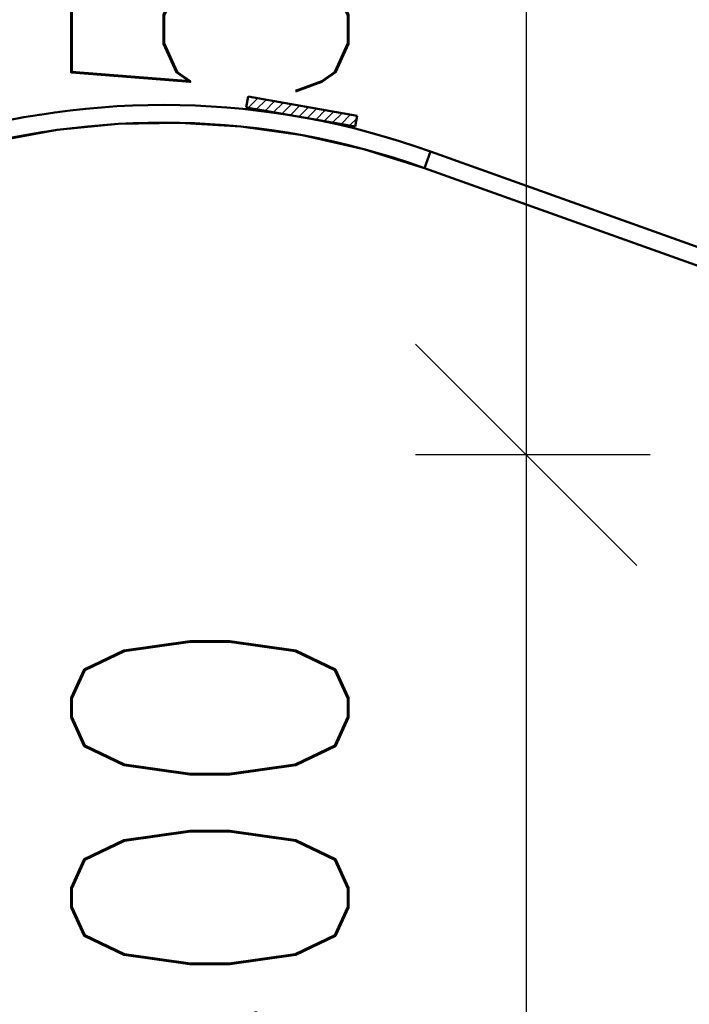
# Paper-space layout 'Layout1' of a CAD drawing. Extents: x -2 to 1033, y -36 to 596.
# Tile 14 of 126: x 31 to 37, y 222 to 231. Entities that reach past the tile are written whole.
import ezdxf

# ---------------------------------------------------------------- set-up
doc = ezdxf.new("R2010")
doc.units = 0
doc.linetypes.add('ACAD_ISO04W100', pattern=[30.5, 24, -3, 0.5, -3])
doc.layers.get('0').update_dxf_attribs({"linetype": 'CONTINUOUS'})
doc.layers.get('DEFPOINTS').update_dxf_attribs({"color": 132, "linetype": 'CONTINUOUS'})
for name, color, linetype, lineweight in [('SS_KOTY', 3, 'CONTINUOUS', 25), ('SS_SRAFY', 8, 'CONTINUOUS', 18), ('SS_ZEBRIK KOŠ', 75, 'CONTINUOUS', 50)]:
    doc.layers.add(name, color=color, linetype=linetype, lineweight=lineweight)
doc.styles.add('ROMANS', font='romans.shx', dxfattribs={"width": 0.8})
doc.dimstyles.new('A-1_(2.5)_50AS', dxfattribs={"dimtxt": 2.5, "dimasz": 2, "dimexe": 1, "dimexo": 2, "dimgap": 0, "dimtad": 0, "dimdec": 1, "dimlfac": 50, "dimrnd": 1, "dimtxsty": 'ROMANS', "dimblk1": 'OBLIQUE', "dimblk2": 'OBLIQUE', "dimsah": 1, "dimcen": 2, "dimclrd": 256, "dimclre": 256, "dimclrt": 256, "dimadec": 1, "dimazin": 2, "dimtfac": 0.714286, "dimtdec": 1, "dimtmove": 0, "dimatfit": 3, "dimldrblk": 'OPEN', "dimfxl": 1, "dimtvp": 1.142857, "dimtfill": 1, "dimtolj": 1, "dimlwd": -1, "dimlwe": -1, "dimarcsym": 0})

# ---------------------------------------------------------------- blocks, each defined once
blk = doc.blocks.new('_Oblique')
at = {"color": 0, "linetype": 'ByBlock', "lineweight": -2}
blk.add_line((-0.5, -0.5), (0.5, 0.5), dxfattribs=at)
blk = doc.blocks.new('*D75')
at = {"layer": 'DEFPOINTS', "color": 0, "transparency": 16777216}
for p in [(43.0471, 238.5836), (35.7261, 227.3836), (38.8471, 227.3836, -5184)]:
    blk.add_point(p, dxfattribs=at)
at = {"layer": 'SS_KOTY', "transparency": 16777216}
for p, q in [((41.0471, 238.5836), (34.7261, 238.5836)), ((35.7261, 238.5836), (35.7261, 227.3836)), ((36.8471, 227.3836), (34.7261, 227.3836))]:
    blk.add_line(p, q, dxfattribs=at)
at = {"layer": 'SS_KOTY', "transparency": 16777216, "xscale": 2, "yscale": 2, "zscale": 2}
for p, rotation in [((35.7261, 238.5836), 90), ((35.7261, 227.3836), 270)]:
    blk.add_blockref('_Oblique', p, dxfattribs=dict(at, rotation=rotation))
at = {"layer": 'SS_KOTY', "transparency": 16777216, "insert": (32.869, 232.9836), "char_height": 2.5, "attachment_point": 5, "rotation": 90, "style": 'ROMANS', "bg_fill": 3, "box_fill_scale": 1.1, "bg_fill_color": 256, "bg_fill_true_color": 13158600, "bg_fill_transparency": 0}
blk.add_mtext('\\A1;560', dxfattribs=at)
blk = doc.blocks.new('_OPEN')
at = {"color": 0, "linetype": 'ByBlock'}
for p, q in [((-1, 0.1667), (0, 0)), ((0, 0), (-1, -0.1667)), ((0, 0), (-1, 0))]:
    blk.add_line(p, q, dxfattribs=at)
blk = doc.blocks.new('*D76')
at = {"layer": 'DEFPOINTS', "color": 0, "transparency": 16777216}
for p in [(38.8471, 227.3836, -5184), (35.7261, 219.3836), (38.8471, 219.3836, -5184)]:
    blk.add_point(p, dxfattribs=at)
at = {"layer": 'SS_KOTY', "transparency": 16777216}
for p, q in [((36.8471, 227.3836), (34.7261, 227.3836)), ((35.7261, 227.3836), (35.7261, 219.3836)), ((36.8471, 219.3836), (34.7261, 219.3836))]:
    blk.add_line(p, q, dxfattribs=at)
at = {"layer": 'SS_KOTY', "transparency": 16777216, "xscale": 2, "yscale": 2, "zscale": 2}
for p, rotation in [((35.7261, 227.3836), 90), ((35.7261, 219.3836), 270)]:
    blk.add_blockref('_Oblique', p, dxfattribs=dict(at, rotation=rotation))
at = {"layer": 'SS_KOTY', "transparency": 16777216, "insert": (32.869, 223.3836), "char_height": 2.5, "attachment_point": 5, "rotation": 90, "style": 'ROMANS', "bg_fill": 3, "box_fill_scale": 1.1, "bg_fill_color": 256, "bg_fill_true_color": 13158600, "bg_fill_transparency": 0}
blk.add_mtext('\\A1;400', dxfattribs=at)

psp = doc.layouts.get("Layout1")

# ---------------------------------------------------------------- dimensions: what is measured, and where the dimension line sits
at = {"layer": 'SS_KOTY'}
dim = psp.add_linear_dim(base=(35.7261, 227.3836), p1=(43.0471, 238.5836), p2=(38.8471, 227.3836, -5184), angle=90, dimstyle='A-1_(2.5)_50AS', dxfattribs=at)
dim.commit()
dim.dimension.update_dxf_attribs({"geometry": '*D75', "text_midpoint": (32.869, 232.9836)})

# ---------------------------------------------------------------- next in the draw order: hatches: boundary and pattern name
at = {"layer": 'SS_SRAFY'}
h = psp.add_hatch(dxfattribs=at)
h.set_pattern_fill('ANSI31', color=5, scale=0.02, style=0)
h.set_pattern_definition([(45, (45.44707, 77.78364), (-0.04490128, 0.04490128), [])])
h.paths.add_polyline_path([(34.1828, 230.348), (34.2002, 230.4465), (33.2154, 230.6202), (33.198, 230.5217)], flags=0)

# ---------------------------------------------------------------- next in the draw order: linework, layer by layer
at = {"layer": 'SS_ZEBRIK KOŠ', "color": 1, "linetype": 'Continuous', "ltscale": 0.25}
for p, q in [((33.2154, 230.6202), (33.198, 230.5217)), ((34.2002, 230.4465), (33.2154, 230.6202)), ((33.198, 230.5217), (34.1828, 230.348)), ((34.1828, 230.348), (34.2002, 230.4465)), ((39.2471, 228.5536), (34.8612, 230.1244))]:
    psp.add_line(p, q, dxfattribs=at)
at = {"layer": 'SS_ZEBRIK KOŠ', "color": 7, "linetype": 'ACAD_ISO04W100', "ltscale": 0.25}
psp.add_line((33.6626, 230.2773), (33.6626, 230.2773), dxfattribs=at)
at = {"layer": 'SS_ZEBRIK KOŠ', "color": 2, "linetype": 'Continuous', "ltscale": 0.25}
psp.add_line((34.8073, 229.9737), (34.8612, 230.1244), dxfattribs=at)

# ---------------------------------------------------------------- next in the draw order: dimensions: what is measured, and where the dimension line sits
at = {"layer": 'SS_KOTY'}
dim = psp.add_linear_dim(base=(35.7261, 219.3836), p1=(38.8471, 227.3836, -5184), p2=(38.8471, 219.3836, -5184), angle=90, dimstyle='A-1_(2.5)_50AS', override={"dimtmove": 1}, dxfattribs=at)
dim.commit()
dim.dimension.update_dxf_attribs({"geometry": '*D76', "text_midpoint": (32.869, 223.3836)})

# ---------------------------------------------------------------- next in the draw order: linework, layer by layer
at = {"layer": 'SS_ZEBRIK KOŠ', "color": 1, "linetype": 'Continuous', "ltscale": 0.25}
psp.add_line((34.8073, 229.9737), (39.2471, 228.3836), dxfattribs=at)
at = {"layer": 'SS_ZEBRIK KOŠ', "color": 7, "linetype": 'ACAD_ISO04W100', "ltscale": 0.25}
psp.add_line((39.2471, 228.3836), (34.8073, 229.9737), dxfattribs=at)
at = {"layer": 'SS_ZEBRIK KOŠ', "color": 2, "linetype": 'Continuous', "ltscale": 0.25, "extrusion": (0, 0, -1)}
psp.add_arc((-32.4471, 223.3836), 7, 250.29515, 109.70485, dxfattribs=at)
at = {"layer": 'SS_ZEBRIK KOŠ', "color": 2, "linetype": 'Continuous', "ltscale": 0.25}
psp.add_arc((32.4471, 223.3836), 7.16, 70.29515, 289.70485, dxfattribs=at)
at = {"layer": 'SS_ZEBRIK KOŠ', "color": 7, "linetype": 'ACAD_ISO04W100', "ltscale": 0.25}
psp.add_arc((32.4471, 223.3836), 7, 70.29515, 289.70485, dxfattribs=at)

doc.saveas('drawing.dxf')
